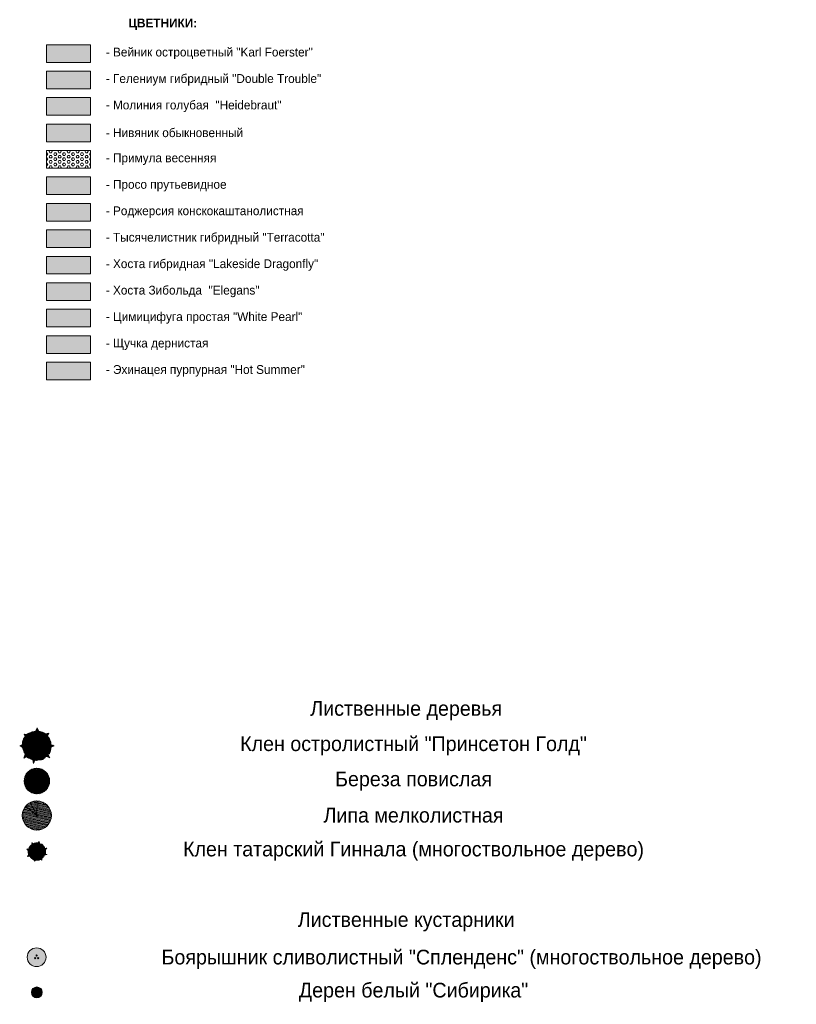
# Model space of a CAD drawing. Header units: metres. Extents: x 4385 to 11928, y 17253 to 36963.
# Tile 185 of 256: x 5497 to 5629, y 18827 to 18994. Entities that reach past the tile are written whole.
import ezdxf

# ---------------------------------------------------------------- set-up
doc = ezdxf.new("R2010")
doc.units = ezdxf.units.M
for name, color, linetype, lineweight, true_color in [('ОЗЕЛ_Ботаническая_Р$0$ГП_рамка', 7, 'Continuous', 15, 0x000000), ('ОЗЕЛ_Ботаническая_Р$0$ОЗЕЛ_растительность', 7, 'Continuous', 5, 0x000000), ('ОЗЕЛ_Ботаническая_Р$0$ОЗЕЛ_растительность_все блоки деревьев', 7, 'Continuous', 5, 0x000000), ('ОЗЕЛ_Ботаническая_Р$0$ОЗЕЛ_растительность_кустарники', 7, 'Continuous', 5, 0x000000)]:
    doc.layers.add(name, color=color, linetype=linetype, lineweight=lineweight, true_color=true_color)
doc.layers.add('ОЗЕЛ_Ботаническая_Р$0$ОЗЕЛ_растительность_заливка', color=7, linetype='Continuous', lineweight=0, true_color=0x000000, transparency=0.2)
doc.layers.add('ОЗЕЛ_Ботаническая_Р$0$Озел_цветники', color=7, linetype='Continuous', lineweight=0)
doc.styles.add('ОЗЕЛ_Ботаническая_Р$0$GENERATED_STYLE_1', font='GOTHIC.TTF')

# ---------------------------------------------------------------- blocks, each defined once
blk = doc.blocks.new('ОЗЕЛ_Ботаническая_Р$0$липа_мелколист')
at = {"layer": 'ОЗЕЛ_Ботаническая_Р$0$ОЗЕЛ_растительность', "true_color": 0x000000}
h = blk.add_hatch(color=18, dxfattribs=at)
h.dxf.hatch_style = 1
edge = h.paths.add_edge_path()
edge.add_arc((0, 0), 118, 0, 360)
at = {"layer": 'ОЗЕЛ_Ботаническая_Р$0$ОЗЕЛ_растительность_заливка', "true_color": 0x4e6426, "transparency": 33554687}
h = blk.add_hatch(dxfattribs=at)
h.set_pattern_fill('ANSI31', color=59, scale=50, angle=-58.666, style=0)
edge = h.paths.add_edge_path()
edge.add_arc((0, 0), 2477, 0, 360)
at = {"layer": 'ОЗЕЛ_Ботаническая_Р$0$ОЗЕЛ_растительность'}
for q in [(-1094, 2225), (65, 2479), (-1914, 1577)]:
    blk.add_line((0, 0), q, dxfattribs=at)
blk.add_circle((0, 0), 2480, dxfattribs=at)
at = {"layer": 'ОЗЕЛ_Ботаническая_Р$0$ОЗЕЛ_растительность', "color": 18, "true_color": 0x000000}
blk.add_circle((0, 0), 118, dxfattribs=at)
at = {"layer": 'ОЗЕЛ_Ботаническая_Р$0$ОЗЕЛ_растительность'}
for centre, radius, start, end in [((-1671, 1596), 171, 141.9045, 225.41046), ((-1168, 1994), 169, 33.18683, 114.36278), ((-882, 2149), 157, 111.04598, 203.03121), ((-113, 2302), 176, 7.44291, 89.63277), ((224, 2304), 165, 80.70718, 173.00408), ((958, 2092), 176, 340.74428, 62.93413), ((1260, 1942), 165, 54.00855, 146.30544), ((-2280, 354), 179, 85.44909, 155.07714), ((-2224, 688), 152, 164.72202, 256.04427), ((-1882, 1303), 195, 61.96708, 134.61941), ((1753, 1496), 176, 315.21497, 37.40483), ((1962, 1230), 165, 28.47924, 120.77614), ((2274, 385), 176, 283.99374, 6.18359), ((2315, 50), 165, 357.25801, 89.5549), ((-2303, -317), 152, 189.08463, 280.40688), ((-2216, -644), 179, 109.81169, 179.43974), ((-1942, -1280), 152, 214.88125, 306.2035), ((-1722, -1537), 179, 135.60831, 205.23636), ((2085, -1033), 152, 335.19659, 66.51885), ((2195, -713), 179, 255.92366, 325.55171), ((-1026, -2084), 152, 244.65862, 335.98087), ((-707, -2197), 179, 165.38569, 235.01373), ((203, -2320), 152, 276.9122, 8.23445), ((533, -2245), 179, 197.63926, 267.26731), ((1247, -1966), 152, 304.25349, 35.57574), ((1506, -1748), 179, 224.98056, 294.60861)]:
    blk.add_arc(centre, radius, start, end, dxfattribs=at)
blk = doc.blocks.new('ОЗЕЛ_Ботаническая_Р$0$Дерен_белый_Сибирика')
at = {"layer": 'ОЗЕЛ_Ботаническая_Р$0$ОЗЕЛ_растительность', "transparency": 33554687}
h = blk.add_hatch(color=256, dxfattribs=at)
h.dxf.hatch_style = 1
edge = h.paths.add_edge_path()
edge.add_arc((0, 0), 50, 0, 360)
at = {"layer": 'ОЗЕЛ_Ботаническая_Р$0$ОЗЕЛ_растительность_заливка', "true_color": 0x6a9432, "transparency": 33554559}
h = blk.add_hatch(color=67, dxfattribs=at)
h.dxf.hatch_style = 1
edge = h.paths.add_edge_path()
edge.add_arc((0, 0), 930, 0, 360)
at = {"layer": 'ОЗЕЛ_Ботаническая_Р$0$ОЗЕЛ_растительность'}
for radius in [930, 50]:
    blk.add_circle((0, 0), radius, dxfattribs=at)
blk = doc.blocks.new('ОЗЕЛ_Ботаническая_Р$0$Береза_повислая')
at = {"layer": 'ОЗЕЛ_Ботаническая_Р$0$ОЗЕЛ_растительность', "true_color": 0x000000}
h = blk.add_hatch(color=18, dxfattribs=at)
h.dxf.hatch_style = 1
edge = h.paths.add_edge_path()
edge.add_arc((0, 0), 118, 0, 360)
at = {"layer": 'ОЗЕЛ_Ботаническая_Р$0$ОЗЕЛ_растительность_заливка', "true_color": 0x004712}
h = blk.add_hatch(dxfattribs=at)
h.set_pattern_fill('ANSI31', color=108, scale=50, angle=6)
edge = h.paths.add_edge_path()
edge.add_arc((0, 0), 2170, 0, 360)
at = {"layer": 'ОЗЕЛ_Ботаническая_Р$0$ОЗЕЛ_растительность'}
blk.add_circle((0, 0), 2170, dxfattribs=at)
at = {"layer": 'ОЗЕЛ_Ботаническая_Р$0$ОЗЕЛ_растительность', "color": 18, "true_color": 0x000000}
blk.add_circle((0, 0), 118, dxfattribs=at)
for radius, start, end in [(1881, 219.06185, 349.98512), (1736, 270.19162, 333.27467)]:
    blk.add_arc((0, 0), radius, start, end, dxfattribs=at)
blk = doc.blocks.new('ОЗЕЛ_Ботаническая_Р$0$Боярышник_слив_Спленденс')
at = {"layer": 'ОЗЕЛ_Ботаническая_Р$0$ОЗЕЛ_растительность', "transparency": 33554687}
h = blk.add_hatch(color=256, dxfattribs=at)
h.dxf.hatch_style = 1
edge = h.paths.add_edge_path()
edge.add_arc((260, -150), 100, 0, 360)
edge = h.paths.add_edge_path()
edge.add_arc((-260, -150), 100, 0, 360)
edge = h.paths.add_edge_path()
edge.add_arc((0, 300), 100, 0, 360)
at = {"layer": 'ОЗЕЛ_Ботаническая_Р$0$ОЗЕЛ_растительность_заливка', "true_color": 0xa3bf3b, "transparency": 33554559}
h = blk.add_hatch(color=55, dxfattribs=at)
h.dxf.hatch_style = 1
edge = h.paths.add_edge_path()
edge.add_arc((0, 0), 1600, 0, 360)
at = {"layer": 'ОЗЕЛ_Ботаническая_Р$0$ОЗЕЛ_растительность'}
for centre, radius in [((0, 0), 1600), ((0, 300), 100), ((-260, -150), 100), ((260, -150), 100)]:
    blk.add_circle(centre, radius, dxfattribs=at)
blk = doc.blocks.new('ОЗЕЛ_Ботаническая_Р$0$Клен_остр_Принцетон_Голд')
at = {"layer": 'ОЗЕЛ_Ботаническая_Р$0$ОЗЕЛ_растительность', "true_color": 0x000000}
h = blk.add_hatch(color=18, dxfattribs=at)
h.dxf.hatch_style = 1
edge = h.paths.add_edge_path()
edge.add_arc((0, 0), 97.6, 0, 360)
at = {"layer": 'ОЗЕЛ_Ботаническая_Р$0$ОЗЕЛ_растительность_заливка', "linetype": 'Continuous', "true_color": 0x4c7b3d, "transparency": 33554687}
h = blk.add_hatch(dxfattribs=at)
h.set_pattern_fill('ANSI31', color=87, scale=50, angle=-90, style=0)
h.paths.add_polyline_path([(2420, -270), (2919, -27), (2403, 194), (2387, 309), (2395, 408), (2395, 499), (2371, 606), (2289, 751), (2207, 1040), (2125, 1154), (2035, 1314), (1945, 1421), (1797, 1581), (2027, 2114), (1470, 1977), (1363, 2046), (1273, 2137), (1175, 2160), (995, 2259), (905, 2290), (749, 2328), (577, 2389), (430, 2404), (323, 2396), (70, 3021), (-217, 2381), (-389, 2427), (-446, 2358), (-594, 2351), (-618, 2351), (-749, 2335), (-798, 2312), (-839, 2290), (-905, 2274), (-970, 2244), (-1020, 2229), (-1118, 2183), (-1224, 2130), (-1282, 2114), (-1355, 2084), (-1462, 2046), (-1576, 1970), (-1642, 1931), (-1683, 1893), (-2133, 1954), (-1994, 1543), (-2010, 1512), (-2027, 1490), (-2043, 1436), (-2092, 1398), (-2133, 1330), (-2207, 1231), (-2256, 1139), (-2297, 1002), (-2346, 956), (-2412, 827), (-2436, 728), (-2453, 575), (-2461, 446), (-2453, 210), (-2461, 202), (-2919, -42), (-2494, -255), (-2469, -324), (-2453, -377), (-2395, -499), (-2354, -598), (-2313, -712), (-2281, -804), (-2199, -918), (-2133, -1162), (-2092, -1231), (-1986, -1451), (-1978, -1459), (-2215, -2122), (-1765, -1825), (-1724, -1901), (-1650, -1947), (-1568, -2031), (-1372, -2122), (-1151, -2198), (-979, -2290), (-848, -2366), (-733, -2404), (-676, -2419), (-577, -3021), (-323, -2457), (-135, -2503), (-86, -2511), (45, -2488), (151, -2488), (373, -2419), (545, -2396), (766, -2396), (995, -2373), (1118, -2312), (1200, -2213), (1273, -2145), (1437, -1977), (1617, -1863), (1716, -1832), (2199, -2053), (1912, -1543), (1994, -1436), (2084, -1391), (2166, -1337), (2199, -1253), (2232, -1200), (2264, -1071), (2313, -903), (2346, -728), (2379, -598), (2403, -469), (2395, -324), (2412, -278), (2395, -324), (2403, -301)])
at = {"layer": 'ОЗЕЛ_Ботаническая_Р$0$ОЗЕЛ_растительность'}
for p, q in [((-1599, -529), (0, 0)), ((0, 0), (-849, -843)), ((575, 1391), (0, 0)), ((0, 0), (605, 954)), ((282, -1889), (0, 0)), ((0, 0), (429, -1130)), ((304, 592), (575, 1391)), ((605, 954), (304, 592)), ((-563, -433), (-1599, -529)), ((-849, -843), (-563, -433)), ((186, -830), (282, -1889)), ((429, -1130), (186, -830))]:
    blk.add_line(p, q, dxfattribs=at)
blk.add_lwpolyline([(2420, -270), (2919, -27), (2403, 194), (2387, 309), (2395, 408), (2395, 499), (2371, 606), (2289, 751), (2207, 1040), (2125, 1154), (2035, 1314), (1945, 1421), (1797, 1581), (2027, 2114), (1470, 1977), (1363, 2046), (1273, 2137), (1175, 2160), (995, 2259), (905, 2290), (749, 2328), (577, 2389), (430, 2404), (323, 2396), (70, 3021), (-217, 2381), (-389, 2427), (-446, 2358), (-594, 2351), (-618, 2351), (-749, 2335), (-798, 2312), (-839, 2290), (-905, 2274), (-970, 2244), (-1020, 2229), (-1118, 2183), (-1224, 2130), (-1282, 2114), (-1355, 2084), (-1462, 2046), (-1576, 1970), (-1642, 1931), (-1683, 1893), (-2133, 1954), (-1994, 1543), (-2010, 1512), (-2027, 1490), (-2043, 1436), (-2092, 1398), (-2133, 1330), (-2207, 1231), (-2256, 1139), (-2297, 1002), (-2346, 956), (-2412, 827), (-2436, 728), (-2453, 575), (-2461, 446), (-2453, 210), (-2461, 202), (-2919, -42), (-2494, -255), (-2469, -324), (-2453, -377), (-2395, -499), (-2354, -598), (-2313, -712), (-2281, -804), (-2199, -918), (-2133, -1162), (-2092, -1231), (-1986, -1451), (-1978, -1459), (-2215, -2122), (-1765, -1825), (-1724, -1901), (-1650, -1947), (-1568, -2031), (-1372, -2122), (-1151, -2198), (-979, -2290), (-848, -2366), (-733, -2404), (-676, -2419), (-577, -3021), (-323, -2457), (-135, -2503), (-86, -2511), (45, -2488), (151, -2488), (373, -2419), (545, -2396), (766, -2396), (995, -2373), (1118, -2312), (1200, -2213), (1273, -2145), (1437, -1977), (1617, -1863), (1716, -1832), (2199, -2053), (1912, -1543), (1994, -1436), (2084, -1391), (2166, -1337), (2199, -1253), (2232, -1200), (2264, -1071), (2313, -903), (2346, -728), (2379, -598), (2403, -469), (2395, -324), (2412, -278), (2395, -324), (2403, -301)], close=True, dxfattribs=at)
at = {"layer": 'ОЗЕЛ_Ботаническая_Р$0$ОЗЕЛ_растительность', "color": 18, "true_color": 0x000000}
blk.add_circle((0, 0), 97.6, dxfattribs=at)
blk = doc.blocks.new('ОЗЕЛ_Ботаническая_Р$0$Клен_Гиннала')
at = {"layer": 'ОЗЕЛ_Ботаническая_Р$0$ОЗЕЛ_растительность', "true_color": 0x000000, "transparency": 33554687}
h = blk.add_hatch(color=18, dxfattribs=at)
h.dxf.hatch_style = 1
edge = h.paths.add_edge_path()
edge.add_arc((159, -92), 61.1, 0, 360)
edge = h.paths.add_edge_path()
edge.add_arc((-159, -92), 61.1, 0, 360)
edge = h.paths.add_edge_path()
edge.add_arc((0, 183), 61.1, 0, 360)
at = {"layer": 'ОЗЕЛ_Ботаническая_Р$0$ОЗЕЛ_растительность_заливка', "linetype": 'Continuous', "true_color": 0x4e6426, "transparency": 33554585}
h = blk.add_hatch(dxfattribs=at)
h.set_pattern_fill('ANSI31', color=59, scale=50, style=0)
h.paths.add_polyline_path([(-577, 1334), (-847, 1521), (-812, 1192), (-866, 1150), (-919, 1126), (-966, 1099), (-1014, 1056), (-1065, 972), (-1190, 846), (-1226, 771), (-1282, 678), (-1311, 601), (-1351, 479), (-1692, 443), (-1460, 196), (-1465, 121), (-1486, 49), (-1469, -9), (-1468, -130), (-1458, -185), (-1432, -276), (-1414, -383), (-1379, -463), (-1345, -515), (-1593, -827), (-1181, -789), (-1154, -891), (-1103, -901), (-1056, -974), (-1049, -987), (-1003, -1050), (-977, -1069), (-954, -1083), (-927, -1113), (-892, -1138), (-870, -1158), (-818, -1196), (-760, -1235), (-736, -1260), (-699, -1290), (-648, -1333), (-576, -1370), (-538, -1393), (-506, -1403), (-407, -1653), (-236, -1462), (-215, -1462), (-199, -1464), (-167, -1457), (-133, -1471), (-86, -1472), (-13, -1481), (48, -1480), (130, -1462), (168, -1474), (254, -1470), (312, -1454), (395, -1419), (464, -1385), (583, -1313), (590, -1315), (848, -1481), (834, -1200), (863, -1167), (885, -1144), (932, -1079), (971, -1029), (1018, -975), (1055, -932), (1091, -857), (1197, -752), (1221, -711), (1304, -593), (1305, -586), (1715, -517), (1432, -371), (1459, -328), (1462, -277), (1481, -211), (1471, -83), (1447, 53), (1444, 168), (1446, 257), (1432, 327), (1423, 361), (1705, 586), (1341, 554), (1310, 664), (1300, 691), (1250, 752), (1220, 807), (1121, 901), (1059, 983), (995, 1097), (917, 1208), (850, 1254), (776, 1267), (719, 1286), (585, 1322), (475, 1381), (430, 1423), (405, 1736), (225, 1441), (146, 1452), (96, 1485), (45, 1512), (-7, 1505), (-44, 1506), (-120, 1485), (-221, 1462), (-321, 1429), (-397, 1408), (-470, 1383), (-543, 1337), (-571, 1332), (-543, 1337), (-557, 1335)])
at = {"layer": 'ОЗЕЛ_Ботаническая_Р$0$ОЗЕЛ_растительность'}
for p, q in [((-1106, -132), (0, 0)), ((-834, 45), (-492, -18)), ((0, 0), (-834, 45)), ((-760, -1190), (0, 0)), ((0, 0), (-631, -634)), ((-404, -1038), (0, 0)), ((0, 0), (-165, -819)), ((94, 1242), (0, 0)), ((1116, 865), (0, 0)), ((0, 0), (453, 760)), ((0, 0), (574, 685)), ((1062, 334), (0, 0)), ((0, 0), (828, 110)), ((920, -840), (0, 0)), ((0, 0), (851, -243)), ((210, 482), (94, 1242)), ((453, 760), (210, 482)), ((468, 420), (1116, 865)), ((574, 685), (468, 420)), ((480, 109), (1062, 334)), ((828, 110), (480, 109)), ((-492, -18), (-1106, -132)), ((-376, -504), (-760, -1190)), ((-631, -634), (-376, -504)), ((-140, -472), (-404, -1038)), ((-165, -819), (-140, -472)), ((483, -206), (920, -840)), ((851, -243), (483, -206))]:
    blk.add_line(p, q, dxfattribs=at)
blk.add_lwpolyline([(-577, 1334), (-847, 1521), (-812, 1192), (-866, 1150), (-919, 1126), (-966, 1099), (-1014, 1056), (-1065, 972), (-1190, 846), (-1226, 771), (-1282, 678), (-1311, 601), (-1351, 479), (-1692, 443), (-1460, 196), (-1465, 121), (-1486, 49), (-1469, -9), (-1468, -130), (-1458, -185), (-1432, -276), (-1414, -383), (-1379, -463), (-1345, -515), (-1593, -827), (-1181, -789), (-1154, -891), (-1103, -901), (-1056, -974), (-1049, -987), (-1003, -1050), (-977, -1069), (-954, -1083), (-927, -1113), (-892, -1138), (-870, -1158), (-818, -1196), (-760, -1235), (-736, -1260), (-699, -1290), (-648, -1333), (-576, -1370), (-538, -1393), (-506, -1403), (-407, -1653), (-236, -1462), (-215, -1462), (-199, -1464), (-167, -1457), (-133, -1471), (-86, -1472), (-13, -1481), (48, -1480), (130, -1462), (168, -1474), (254, -1470), (312, -1454), (395, -1419), (464, -1385), (583, -1313), (590, -1315), (848, -1481), (834, -1200), (863, -1167), (885, -1144), (932, -1079), (971, -1029), (1018, -975), (1055, -932), (1091, -857), (1197, -752), (1221, -711), (1304, -593), (1305, -586), (1715, -517), (1432, -371), (1459, -328), (1462, -277), (1481, -211), (1471, -83), (1447, 53), (1444, 168), (1446, 257), (1432, 327), (1423, 361), (1705, 586), (1341, 554), (1310, 664), (1300, 691), (1250, 752), (1220, 807), (1121, 901), (1059, 983), (995, 1097), (917, 1208), (850, 1254), (776, 1267), (719, 1286), (585, 1322), (475, 1381), (430, 1423), (405, 1736), (225, 1441), (146, 1452), (96, 1485), (45, 1512), (-7, 1505), (-44, 1506), (-120, 1485), (-221, 1462), (-321, 1429), (-397, 1408), (-470, 1383), (-543, 1337), (-571, 1332), (-543, 1337), (-557, 1335)], close=True, dxfattribs=at)
at = {"layer": 'ОЗЕЛ_Ботаническая_Р$0$ОЗЕЛ_растительность', "color": 18, "true_color": 0x000000, "transparency": 33554687}
for centre in [(0, 183), (-159, -92), (159, -92)]:
    blk.add_circle(centre, 61.1, dxfattribs=at)
blk = doc.blocks.new('ОЗЕЛ_Ботаническая_Р')
at = {"layer": 'ОЗЕЛ_Ботаническая_Р$0$Озел_цветники', "true_color": 0xd4ce8c}
h = blk.add_hatch(color=53, dxfattribs=at)
h.dxf.hatch_style = 1
h.paths.add_polyline_path([(5501.43, 18990.2), (5508.93, 18990.2), (5508.93, 18987.2), (5501.43, 18987.2)])
at = {"layer": 'ОЗЕЛ_Ботаническая_Р$0$Озел_цветники', "true_color": 0xf8d731}
h = blk.add_hatch(color=40, dxfattribs=at)
h.dxf.hatch_style = 1
h.paths.add_polyline_path([(5501.43, 18985.7), (5508.93, 18985.7), (5508.93, 18982.7), (5501.43, 18982.7)])
at = {"layer": 'ОЗЕЛ_Ботаническая_Р$0$Озел_цветники'}
h = blk.add_hatch(color=62, dxfattribs=at)
h.dxf.hatch_style = 1
h.paths.add_polyline_path([(5501.43, 18981.2), (5508.93, 18981.2), (5508.93, 18978.2), (5501.43, 18978.2)])
at = {"layer": 'ОЗЕЛ_Ботаническая_Р$0$Озел_цветники', "true_color": 0xe6debc}
h = blk.add_hatch(color=254, dxfattribs=at)
h.dxf.hatch_style = 1
h.paths.add_polyline_path([(5501.43, 18976.7), (5508.93, 18976.7), (5508.93, 18973.7), (5501.43, 18973.7)])
at = {"layer": 'ОЗЕЛ_Ботаническая_Р$0$Озел_цветники', "true_color": 0x000000}
h = blk.add_hatch(dxfattribs=at)
h.set_pattern_fill('HEX', color=18, scale=0.08)
h.set_pattern_definition([(0, (-2268.85583, 267.28535), (0, 0.439940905), [0.254, -0.508]), (120, (-2268.85583, 267.28535), (-0.381, -0.219970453), [0.254, -0.508]), (60, (-2268.60183, 267.28535), (-0.381, 0.219970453), [0.254, -0.508])])
h.paths.add_polyline_path([(5501.43, 18972.2), (5508.93, 18972.2), (5508.93, 18969.2), (5501.43, 18969.2)])
at = {"layer": 'ОЗЕЛ_Ботаническая_Р$0$Озел_цветники', "true_color": 0x9e993d}
h = blk.add_hatch(color=55, dxfattribs=at)
h.dxf.hatch_style = 1
h.paths.add_polyline_path([(5501.43, 18967.7), (5508.93, 18967.7), (5508.93, 18964.7), (5501.43, 18964.7)])
at = {"layer": 'ОЗЕЛ_Ботаническая_Р$0$Озел_цветники', "true_color": 0xffcf9e}
h = blk.add_hatch(color=31, dxfattribs=at)
h.dxf.hatch_style = 1
h.paths.add_polyline_path([(5501.43, 18963.2), (5508.93, 18963.2), (5508.93, 18960.2), (5501.43, 18960.2)])
at = {"layer": 'ОЗЕЛ_Ботаническая_Р$0$Озел_цветники'}
h = blk.add_hatch(color=40, dxfattribs=at)
h.dxf.hatch_style = 1
h.paths.add_polyline_path([(5501.43, 18958.7), (5508.93, 18958.7), (5508.93, 18955.7), (5501.43, 18955.7)])
at = {"layer": 'ОЗЕЛ_Ботаническая_Р$0$Озел_цветники', "true_color": 0xa4db00}
h = blk.add_hatch(color=62, dxfattribs=at)
h.dxf.hatch_style = 1
h.paths.add_polyline_path([(5501.43, 18954.2), (5508.93, 18954.2), (5508.93, 18951.2), (5501.43, 18951.2)])
at = {"layer": 'ОЗЕЛ_Ботаническая_Р$0$Озел_цветники'}
h = blk.add_hatch(color=133, dxfattribs=at)
h.dxf.hatch_style = 1
h.paths.add_polyline_path([(5501.43, 18949.7), (5508.93, 18949.7), (5508.93, 18946.7), (5501.43, 18946.7)])
at = {"layer": 'ОЗЕЛ_Ботаническая_Р$0$Озел_цветники', "true_color": 0x9898cc}
h = blk.add_hatch(color=253, dxfattribs=at)
h.dxf.hatch_style = 1
h.paths.add_polyline_path([(5501.43, 18945.2), (5508.93, 18945.2), (5508.93, 18942.2), (5501.43, 18942.2)])
at = {"layer": 'ОЗЕЛ_Ботаническая_Р$0$Озел_цветники', "true_color": 0xab8854}
h = blk.add_hatch(color=45, dxfattribs=at)
h.dxf.hatch_style = 1
h.paths.add_polyline_path([(5501.43, 18940.7), (5508.93, 18940.7), (5508.93, 18937.7), (5501.43, 18937.7)])
at = {"layer": 'ОЗЕЛ_Ботаническая_Р$0$Озел_цветники', "true_color": 0xc23000}
h = blk.add_hatch(color=22, dxfattribs=at)
h.dxf.hatch_style = 1
h.paths.add_polyline_path([(5501.43, 18936.2), (5508.93, 18936.2), (5508.93, 18933.2), (5501.43, 18933.2)])
at = {"layer": 'ОЗЕЛ_Ботаническая_Р$0$ГП_рамка'}
for points in [[(5501.43, 18990.2), (5508.93, 18990.2), (5508.93, 18987.2), (5501.43, 18987.2)], [(5501.43, 18985.7), (5508.93, 18985.7), (5508.93, 18982.7), (5501.43, 18982.7)], [(5501.43, 18981.2), (5508.93, 18981.2), (5508.93, 18978.2), (5501.43, 18978.2)], [(5501.43, 18976.7), (5508.93, 18976.7), (5508.93, 18973.7), (5501.43, 18973.7)], [(5501.43, 18972.2), (5508.93, 18972.2), (5508.93, 18969.2), (5501.43, 18969.2)], [(5501.43, 18967.7), (5508.93, 18967.7), (5508.93, 18964.7), (5501.43, 18964.7)], [(5501.43, 18963.2), (5508.93, 18963.2), (5508.93, 18960.2), (5501.43, 18960.2)], [(5501.43, 18958.7), (5508.93, 18958.7), (5508.93, 18955.7), (5501.43, 18955.7)], [(5501.43, 18954.2), (5508.93, 18954.2), (5508.93, 18951.2), (5501.43, 18951.2)], [(5501.43, 18949.7), (5508.93, 18949.7), (5508.93, 18946.7), (5501.43, 18946.7)], [(5501.43, 18945.2), (5508.93, 18945.2), (5508.93, 18942.2), (5501.43, 18942.2)], [(5501.43, 18940.7), (5508.93, 18940.7), (5508.93, 18937.7), (5501.43, 18937.7)], [(5501.43, 18936.2), (5508.93, 18936.2), (5508.93, 18933.2), (5501.43, 18933.2)]]:
    blk.add_lwpolyline(points, close=True, dxfattribs=at)
at = {"layer": 'ОЗЕЛ_Ботаническая_Р$0$ОЗЕЛ_растительность_все блоки деревьев', "xscale": 0.001, "yscale": 0.001, "zscale": 0.001}
for name, p in [('ОЗЕЛ_Ботаническая_Р$0$Клен_остр_Принцетон_Голд', (5499.79, 18870.97)), ('ОЗЕЛ_Ботаническая_Р$0$Береза_повислая', (5499.79, 18864.94)), ('ОЗЕЛ_Ботаническая_Р$0$липа_мелколист', (5499.79, 18859.08)), ('ОЗЕЛ_Ботаническая_Р$0$Клен_Гиннала', (5499.79, 18852.94))]:
    blk.add_blockref(name, p, dxfattribs=at)
at = {"layer": 'ОЗЕЛ_Ботаническая_Р$0$ОЗЕЛ_растительность_кустарники', "xscale": 0.001, "yscale": 0.001, "zscale": 0.001}
for name, p in [('ОЗЕЛ_Ботаническая_Р$0$Боярышник_слив_Спленденс', (5499.75, 18834.97)), ('ОЗЕЛ_Ботаническая_Р$0$Дерен_белый_Сибирика', (5499.79, 18828.99))]:
    blk.add_blockref(name, p, dxfattribs=at)
at = {"layer": 'ОЗЕЛ_Ботаническая_Р$0$ГП_рамка', "style": 'ОЗЕЛ_Ботаническая_Р$0$GENERATED_STYLE_1'}
for s, insert, char_height, width, attachment_point in [('\\pi25.13411;{\\fCentury Gothic|b1|i0|c204|p34;ЦВЕТНИКИ:}', (5490.23, 18993.68), 1.5, 60.8763, 4), ('- Вейник остроцветный "Karl Foerster"', (5511.52, 18988.72), 1.5, 53.9889, 4), ('- Гелениум гибридный "Double Trouble"', (5511.52, 18984.22), 1.5, 53.9889, 4), ('- Молиния голубая  "Heidebraut"', (5511.52, 18979.72), 1.5, 53.9889, 4), ('- Нивяник обыкновенный', (5511.52, 18975.22), 1.5, 53.9889, 4), ('- Примула весенняя', (5511.52, 18970.72), 1.5, 53.9889, 4), ('- Просо прутьевидное', (5511.52, 18966.22), 1.5, 53.9889, 4), ('- Роджерсия конскокаштанолистная', (5511.52, 18961.72), 1.5, 60.2187, 4), ('- Тысячелистник гибридный "Terracotta"', (5511.52, 18957.22), 1.5, 53.9889, 4), ('- Хоста гибридная "Lakeside Dragonfly"', (5511.52, 18952.72), 1.5, 53.9889, 4), ('- Хоста Зибольда  "Elegans"', (5511.52, 18948.22), 1.5, 53.9889, 4), ('- Цимицифуга простая "White Pearl"', (5511.52, 18943.72), 1.5, 53.9889, 4), ('- Щучка дернистая', (5511.52, 18939.22), 1.5, 53.9889, 4), ('- Эхинацея пурпурная "Hot Summer"', (5511.52, 18934.72), 1.5, 53.9889, 4), ('Лиственные деревья', (5562.64, 18876.92), 2.5, 105, 5), ('\\pl2.5;Клен остролистный "Принсетон Голд"', (5562.64, 18870.92), 2.5, 105, 5), ('\\pl2.5;Береза повислая', (5562.64, 18864.92), 2.5, 105, 5), ('\\pl2.5;Липа мелколистная', (5562.64, 18859.12), 2.5, 105, 5), ('\\pl2.5;Клен татарский Гиннала (многоствольное дерево)', (5562.64, 18853), 2.5, 105, 5), ('Лиственные кустарники', (5562.64, 18841), 2.5, 105, 5), ('\\pl2.5;Боярышник сливолистный "Спленденс" (многоствольное дерево)', (5570.81, 18834.62), 2.5, 120.5452, 5), ('\\pl2.5;Дерен белый "Сибирика"', (5562.64, 18829), 2.5, 105, 5)]:
    blk.add_mtext(s, dxfattribs=dict(at, insert=insert, char_height=char_height, width=width, attachment_point=attachment_point))

msp = doc.modelspace()

# ---------------------------------------------------------------- block references
msp.add_blockref('ОЗЕЛ_Ботаническая_Р', (0, 0))

doc.saveas('drawing.dxf')
